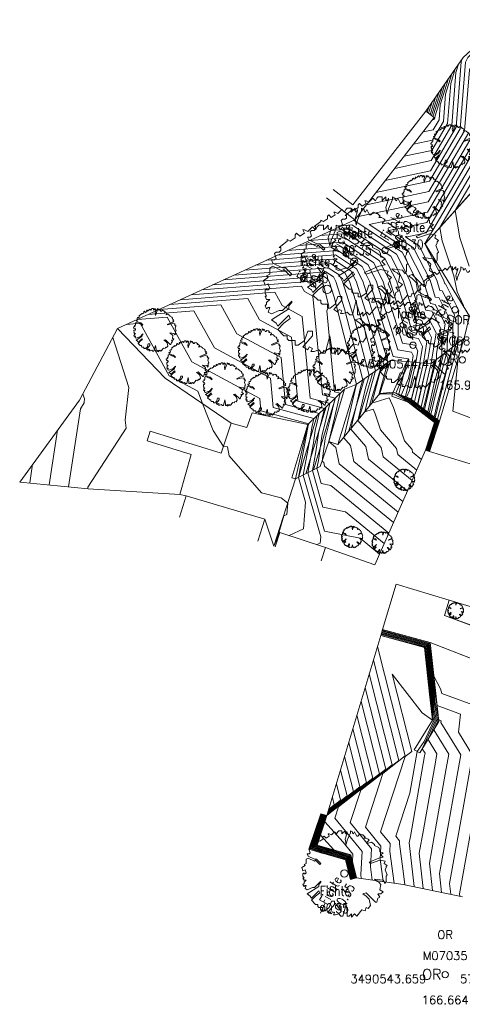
# Model space of a CAD drawing. Header units: metres. Extents: x 3490449 to 3490968, y 5754217 to 5754743.
# Tile 8 of 212: x 3490523 to 3490544, y 5754346 to 5754393. Entities that reach past the tile are written whole.
import ezdxf
from ezdxf.enums import TextEntityAlignment as Align

# ---------------------------------------------------------------- set-up
doc = ezdxf.new("R2010")
doc.units = ezdxf.units.M
doc.header["$LTSCALE"] = 0.25
doc.linetypes.add('Kartierung-07$0$AUSGEZOGEN', pattern=[0])
for name, color, linetype, lineweight, true_color in [('Kartierung-07$0$$BRUCH', 7, 'Continuous', 18, 0x82563a), ('Kartierung-07$0$$HOEHEN_Haupt', 7, 'Continuous', 18, 0x82563a), ('Kartierung-07$0$$HOEHEN_Mittel', 7, 'Continuous', 18, 0x82563a), ('Kartierung-07$0$$P_INF_FL', 7, 'Kartierung-07$0$AUSGEZOGEN', 18, 0x82563a), ('Kartierung-07$0$$P_INF_H', 7, 'Kartierung-07$0$AUSGEZOGEN', 18, 0x82563a), ('Kartierung-07$0$$P_INF_NR', 7, 'Kartierung-07$0$AUSGEZOGEN', 18, 0x82563a), ('Kartierung-07$0$$P_INF_X', 7, 'Kartierung-07$0$AUSGEZOGEN', 18, 0x82563a), ('Kartierung-07$0$$PKT_OR', 7, 'Continuous', 18, 0x82563a), ('Kartierung-07$0$B_Bau', 7, 'Continuous', 18, 0x82563a), ('Kartierung-07$0$B_Baum', 7, 'Continuous', 18, 0x82563a), ('Kartierung-07$0$B_Befestigt', 7, 'Continuous', 18, 0x82563a), ('Kartierung-07$0$B_Boeschung_OK', 7, 'Continuous', 18, 0x82563a), ('Kartierung-07$0$B_Gelaendeknick', 7, 'Continuous', 18, 0x82563a), ('Kartierung-07$0$B_Hecke', 7, 'Continuous', 18, 0x82563a), ('Kartierung-07$0$B_Mauer', 7, 'Kartierung-07$0$AUSGEZOGEN', 18, 0x82563a), ('Kartierung-07$0$B_Schrift_Baum', 7, 'Continuous', 18, 0x82563a), ('Kartierung-07$0$B_Schrift_Baum_60Grad', 7, 'Continuous', 18, 0x82563a), ('Kartierung-07$0$Hilfe_DGM', 7, 'Continuous', 18, 0x82563a), ('Kartierung-07$0$SYM_OR', 7, 'Kartierung-07$0$AUSGEZOGEN', 18, 0x82563a)]:
    doc.layers.add(name, color=color, linetype=linetype, lineweight=lineweight, true_color=true_color)
doc.styles.add('Kartierung-07$0$STANDARD', font='romans.shx', dxfattribs={"width": 0.8})

# ---------------------------------------------------------------- blocks, each defined once
blk = doc.blocks.new('Kartierung-07$0$PKT_OR')
at = {"layer": 'Kartierung-07$0$SYM_OR'}
blk.add_circle((0, 0), 0.15, dxfattribs=at)
at = {"layer": 'Kartierung-07$0$$P_INF_FL', "style": 'Kartierung-07$0$STANDARD'}
blk.add_attdef('CODE', text='', height=0.8, dxfattribs=at).set_placement((0, 1.7), align=Align.CENTER)
at = {"layer": 'Kartierung-07$0$$P_INF_H', "style": 'Kartierung-07$0$STANDARD'}
blk.add_attdef('H', text='', height=0.8, dxfattribs=at).set_placement((0, -1.4), align=Align.CENTER)
at = {"layer": 'Kartierung-07$0$$P_INF_NR', "style": 'Kartierung-07$0$STANDARD'}
blk.add_attdef('NR', text='', height=0.8, dxfattribs=at).set_placement((0, 0.7), align=Align.CENTER)
at = {"layer": 'Kartierung-07$0$$P_INF_X', "style": 'Kartierung-07$0$STANDARD'}
blk.add_attdef('X', text='', height=0.8, dxfattribs=at).set_placement((-0.9, -0.4), align=Align.RIGHT)
blk.add_attdef('Y', (0.7, -0.4), '', height=0.8, dxfattribs=at)
at = {"layer": 'Kartierung-07$0$SYM_OR', "style": 'Kartierung-07$0$STANDARD'}
blk.add_text('OR', height=0.5, dxfattribs=at).set_placement((-1.096, -0.233))
blk = doc.blocks.new('Kartierung-07$0$Hecke')
at = {"layer": 'Kartierung-07$0$B_Hecke'}
blk.add_lwpolyline([(-0.447, -0.197), (-0.472, -0.185), (-0.46, -0.147), (-0.472, -0.147), (-0.485, -0.16), (-0.497, -0.135), (-0.485, -0.122), (-0.485, -0.11), (-0.46, -0.085), (-0.485, -0.085), (-0.497, -0.06), (-0.485, -0.06), (-0.497, -0.035), (-0.497, -0.01), (-0.485, 0.003), (-0.485, -0.01), (-0.472, -0.01), (-0.46, 0.003), (-0.472, 0.04), (-0.497, 0.028), (-0.51, 0.065), (-0.472, 0.09), (-0.485, 0.103), (-0.46, 0.115), (-0.46, 0.14), (-0.46, 0.165), (-0.435, 0.178), (-0.36, 0.14), (-0.347, 0.153), (-0.297, 0.103), (-0.285, 0.115), (-0.335, 0.165), (-0.36, 0.165), (-0.435, 0.203), (-0.447, 0.228), (-0.422, 0.228), (-0.41, 0.24), (-0.422, 0.278), (-0.41, 0.29), (-0.385, 0.29), (-0.372, 0.303), (-0.372, 0.328), (-0.385, 0.328), (-0.322, 0.378), (-0.322, 0.39), (-0.297, 0.378), (-0.26, 0.403), (-0.26, 0.428), (-0.247, 0.44), (-0.222, 0.415), (-0.185, 0.44), (-0.197, 0.465), (-0.185, 0.465), (-0.16, 0.453), (-0.135, 0.478), (-0.122, 0.49), (-0.097, 0.465), (-0.085, 0.49), (-0.072, 0.503), (-0.035, 0.503), (-0.035, 0.465), (-0.022, 0.478), (0.003, 0.503), (0.003, 0.478), (0.015, 0.465), (0.028, 0.49), (0.028, 0.478), (0.003, 0.403), (0.015, 0.34), (0.028, 0.39), (0.065, 0.478), (0.065, 0.503), (0.09, 0.49), (0.09, 0.478), (0.103, 0.465), (0.115, 0.49), (0.128, 0.465), (0.14, 0.44), (0.153, 0.44), (0.178, 0.465), (0.203, 0.453), (0.215, 0.453), (0.24, 0.428), (0.228, 0.415), (0.253, 0.415), (0.278, 0.403), (0.29, 0.39), (0.265, 0.365), (0.265, 0.353), (0.315, 0.365), (0.353, 0.34), (0.353, 0.328), (0.403, 0.303), (0.415, 0.278), (0.415, 0.253), (0.453, 0.24), (0.428, 0.215), (0.453, 0.19), (0.403, 0.178), (0.29, 0.128), (0.303, 0.115), (0.415, 0.153), (0.478, 0.14), (0.465, 0.115), (0.503, 0.09), (0.49, 0.078), (0.49, 0.065), (0.478, 0.04), (0.503, -0.022), (0.49, -0.035), (0.49, -0.097), (0.478, -0.122), (0.453, -0.085), (0.353, -0.072), (0.378, -0.097), (0.403, -0.11), (0.428, -0.135), (0.415, -0.197), (0.453, -0.222), (0.428, -0.247), (0.39, -0.247), (0.415, -0.285), (0.39, -0.297), (0.378, -0.347), (0.365, -0.347), (0.253, -0.235), (0.215, -0.247), (0.253, -0.272), (0.29, -0.31), (0.303, -0.385), (0.278, -0.422), (0.253, -0.41), (0.24, -0.447), (0.203, -0.435), (0.14, -0.51), (0.115, -0.485), (0.078, -0.522), (0.078, -0.485), (0.053, -0.51), (0.028, -0.51), (0.028, -0.46), (0.015, -0.372), (-0.022, -0.51), (-0.047, -0.51), (-0.072, -0.485), (-0.11, -0.497), (-0.135, -0.497), (-0.122, -0.472), (-0.147, -0.46), (-0.16, -0.485), (-0.197, -0.46), (-0.122, -0.372), (-0.122, -0.335), (-0.16, -0.335), (-0.185, -0.41), (-0.235, -0.447), (-0.26, -0.447), (-0.26, -0.41), (-0.31, -0.41), (-0.322, -0.397), (-0.322, -0.372), (-0.347, -0.372), (-0.397, -0.322), (-0.347, -0.272), (-0.297, -0.235), (-0.31, -0.21), (-0.397, -0.297), (-0.41, -0.272), (-0.447, -0.247), (-0.31, -0.16), (-0.31, -0.135), (-0.285, -0.11), (-0.285, -0.097), (-0.36, -0.172), (-0.385, -0.172), (-0.447, -0.197)], dxfattribs=at)
blk = doc.blocks.new('Kartierung-07$0$B_Baum')
at = {"layer": 'Kartierung-07$0$B_Baum'}
blk.add_lwpolyline([(-0.4417, -0.1918), (-0.4667, -0.1793), (-0.4542, -0.1418), (-0.4667, -0.1418), (-0.4792, -0.1543), (-0.4917, -0.1293), (-0.4792, -0.1168), (-0.4792, -0.1043), (-0.4542, -0.0793), (-0.4792, -0.0793), (-0.4917, -0.0543), (-0.4792, -0.0543), (-0.4917, -0.0293), (-0.4917, -0.0043), (-0.4792, 0.0082), (-0.4792, -0.0043), (-0.4667, -0.0043), (-0.4542, 0.0082), (-0.4667, 0.0457), (-0.4917, 0.0332), (-0.5042, 0.0707), (-0.4667, 0.0957), (-0.4792, 0.1082), (-0.4542, 0.1207), (-0.4542, 0.1457), (-0.4542, 0.1707), (-0.4292, 0.1832), (-0.3542, 0.1457), (-0.3417, 0.1582), (-0.2917, 0.1082), (-0.2792, 0.1207), (-0.3292, 0.1707), (-0.3542, 0.1707), (-0.4292, 0.2082), (-0.4417, 0.2332), (-0.4167, 0.2332), (-0.4042, 0.2457), (-0.4167, 0.2832), (-0.4042, 0.2957), (-0.3792, 0.2957), (-0.3667, 0.3082), (-0.3667, 0.3332), (-0.3792, 0.3332), (-0.3167, 0.3832), (-0.3167, 0.3957), (-0.2917, 0.3832), (-0.2542, 0.4082), (-0.2542, 0.4332), (-0.2417, 0.4457), (-0.2167, 0.4207), (-0.1792, 0.4457), (-0.1917, 0.4707), (-0.1792, 0.4707), (-0.1542, 0.4582), (-0.1292, 0.4832), (-0.1167, 0.4957), (-0.0917, 0.4707), (-0.0792, 0.4957), (-0.0667, 0.5082), (-0.0292, 0.5082), (-0.0292, 0.4707), (-0.0167, 0.4832), (0.0083, 0.5082), (0.0083, 0.4832), (0.0208, 0.4707), (0.0333, 0.4957), (0.0333, 0.4832), (0.0083, 0.4082), (0.0208, 0.3457), (0.0333, 0.3957), (0.0708, 0.4832), (0.0708, 0.5082), (0.0958, 0.4957), (0.0958, 0.4832), (0.1083, 0.4707), (0.1208, 0.4957), (0.1333, 0.4707), (0.1458, 0.4457), (0.1583, 0.4457), (0.1833, 0.4707), (0.2083, 0.4582), (0.2208, 0.4582), (0.2458, 0.4332), (0.2333, 0.4207), (0.2583, 0.4207), (0.2833, 0.4082), (0.2958, 0.3957), (0.2708, 0.3707), (0.2708, 0.3582), (0.3208, 0.3707), (0.3583, 0.3457), (0.3583, 0.3332), (0.4083, 0.3082), (0.4208, 0.2832), (0.4208, 0.2582), (0.4583, 0.2457), (0.4333, 0.2207), (0.4583, 0.1957), (0.4083, 0.1832), (0.2958, 0.1332), (0.3083, 0.1207), (0.4208, 0.1582), (0.4833, 0.1457), (0.4708, 0.1207), (0.5083, 0.0957), (0.4958, 0.0832), (0.4958, 0.0707), (0.4833, 0.0457), (0.5083, -0.0168), (0.4958, -0.0293), (0.4958, -0.0918), (0.4833, -0.1168), (0.4583, -0.0793), (0.3583, -0.0668), (0.3833, -0.0918), (0.4083, -0.1043), (0.4333, -0.1293), (0.4208, -0.1918), (0.4583, -0.2168), (0.4333, -0.2418), (0.3958, -0.2418), (0.4208, -0.2793), (0.3958, -0.2918), (0.3833, -0.3418), (0.3708, -0.3418), (0.2583, -0.2293), (0.2208, -0.2418), (0.2583, -0.2668), (0.2958, -0.3043), (0.3083, -0.3793), (0.2833, -0.4168), (0.2583, -0.4043), (0.2458, -0.4418), (0.2083, -0.4293), (0.1458, -0.5043), (0.1208, -0.4793), (0.0833, -0.5168), (0.0833, -0.4793), (0.0583, -0.5043), (0.0333, -0.5043), (0.0333, -0.4543), (0.0208, -0.3668), (-0.0167, -0.5043), (-0.0417, -0.5043), (-0.0667, -0.4793), (-0.1042, -0.4918), (-0.1292, -0.4918), (-0.1167, -0.4668), (-0.1417, -0.4543), (-0.1542, -0.4793), (-0.1917, -0.4543), (-0.1167, -0.3668), (-0.1167, -0.3293), (-0.1542, -0.3293), (-0.1792, -0.4043), (-0.2292, -0.4418), (-0.2542, -0.4418), (-0.2542, -0.4043), (-0.3042, -0.4043), (-0.3167, -0.3918), (-0.3167, -0.3668), (-0.3417, -0.3668), (-0.3917, -0.3168), (-0.3417, -0.2668), (-0.2917, -0.2293), (-0.3042, -0.2043), (-0.3917, -0.2918), (-0.4042, -0.2668), (-0.4417, -0.2418), (-0.3042, -0.1543), (-0.3042, -0.1293), (-0.2792, -0.1043), (-0.2792, -0.0918), (-0.3542, -0.1668), (-0.3792, -0.1668), (-0.4417, -0.1918)], dxfattribs=at)

msp = doc.modelspace()

# ---------------------------------------------------------------- linework, layer by layer
at = {"layer": 'Kartierung-07$0$$BRUCH', "ltscale": 0.02}
for p, q in [((3490550.691, 5754391.398), (3490542.713, 5754382.517)), ((3490544.515, 5754391.357), (3490542.74, 5754388.813)), ((3490543.135, 5754388.506), (3490542.74, 5754388.813)), ((3490539.369, 5754383.659), (3490543.135, 5754388.506)), ((3490542.713, 5754382.517), (3490544.818, 5754379.076)), ((3490528.106, 5754378.489), (3490530.367, 5754376.123)), ((3490542.974, 5754376.811), (3490544.556, 5754378.036)), ((3490544.556, 5754378.036), (3490543.385, 5754374.093)), ((3490539.436, 5754375.836), (3490541.061, 5754376.974)), ((3490540.553, 5754375.395), (3490541.061, 5754376.974)), ((3490541.061, 5754376.974), (3490541.841, 5754376.917)), ((3490541.841, 5754376.917), (3490541.197, 5754375.465)), ((3490541.841, 5754376.917), (3490542.974, 5754376.811)), ((3490530.367, 5754376.123), (3490533.505, 5754373.997)), ((3490538.569, 5754372.972), (3490539.436, 5754375.836)), ((3490538.883, 5754375.61), (3490539.436, 5754375.836)), ((3490537.146, 5754373.937), (3490538.883, 5754375.61)), ((3490538.128, 5754373.115), (3490538.883, 5754375.61)), ((3490540.553, 5754375.395), (3490538.569, 5754372.972)), ((3490541.197, 5754375.465), (3490540.553, 5754375.395)), ((3490541.127, 5754375.278), (3490541.901, 5754374.989)), ((3490541.197, 5754375.465), (3490541.999, 5754375.166)), ((3490541.901, 5754374.989), (3490543.152, 5754374.021)), ((3490541.999, 5754375.166), (3490543.385, 5754374.093)), ((3490534.246, 5754373.781), (3490534.5, 5754374.479)), ((3490534.5, 5754374.479), (3490537.146, 5754373.937)), ((3490533.023, 5754372.568), (3490533.505, 5754373.997)), ((3490533.505, 5754373.997), (3490534.246, 5754373.781)), ((3490537.146, 5754373.937), (3490536.556, 5754371.342)), ((3490543.152, 5754374.021), (3490542.728, 5754372.703)), ((3490543.385, 5754374.093), (3490542.918, 5754372.642)), ((3490529.513, 5754373.152), (3490529.66, 5754373.615)), ((3490529.66, 5754373.615), (3490533.023, 5754372.568)), ((3490531.596, 5754372.509), (3490529.513, 5754373.152)), ((3490538.128, 5754373.115), (3490537.728, 5754371.927)), ((3490538.569, 5754372.972), (3490538.128, 5754373.115)), ((3490531.058, 5754370.597), (3490531.596, 5754372.509)), ((3490537.728, 5754371.927), (3490536.556, 5754371.342)), ((3490536.556, 5754371.342), (3490535.524, 5754368.147)), ((3490531.364, 5754370.541), (3490531.058, 5754370.597)), ((3490535.091, 5754369.427), (3490531.364, 5754370.541)), ((3490535.802, 5754368.806), (3490537.973, 5754368.09)), ((3490543.632, 5754364.865), (3490543.85, 5754365.588)), ((3490547.004, 5754363.609), (3490543.632, 5754364.865)), ((3490540.688, 5754364.189), (3490542.951, 5754363.579)), ((3490542.675, 5754363.343), (3490540.602, 5754363.902)), ((3490542.951, 5754363.579), (3490543.213, 5754361.15)), ((3490542.951, 5754363.579), (3490546.958, 5754362.013)), ((3490543.053, 5754359.888), (3490542.675, 5754363.343)), ((3490543.213, 5754361.15), (3490543.363, 5754359.819)), ((3490542.194, 5754358.483), (3490543.053, 5754359.888)), ((3490543.363, 5754359.819), (3490542.45, 5754358.326)), ((3490542.45, 5754358.326), (3490542.194, 5754358.483)), ((3490537.189, 5754353.752), (3490537.758, 5754355.437)), ((3490538.046, 5754355.351), (3490537.574, 5754353.953)), ((3490538.931, 5754353.249), (3490537.189, 5754353.752)), ((3490537.574, 5754353.953), (3490539.179, 5754353.49)), ((3490539.179, 5754353.49), (3490539.456, 5754352.398)), ((3490539.165, 5754352.324), (3490538.931, 5754353.249))]:
    msp.add_line(p, q, dxfattribs=at)
at = {"layer": 'Kartierung-07$0$$HOEHEN_Haupt', "ltscale": 0.02}
for points in [[(3490541.712, 5754386.675), (3490543.026, 5754386.952), (3490543.773, 5754388.229), (3490543.923, 5754390.134), (3490544.139, 5754390.819)], [(3490543.008, 5754388.605), (3490543.35, 5754389.688)], [(3490539.468, 5754383.786), (3490542.853, 5754384.502), (3490544.78, 5754387.792)], [(3490545.787, 5754387.355), (3490543.403, 5754383.285), (3490543.511, 5754382.657), (3490544.067, 5754380.987), (3490544.234, 5754380.238), (3490544.525, 5754379.579)], [(3490542.854, 5754372.663), (3490542.997, 5754373.109), (3490543.3, 5754374.067), (3490542.673, 5754374.645), (3490543.052, 5754376.293), (3490543.249, 5754377.024), (3490543.251, 5754377.3), (3490543.446, 5754378.493), (3490543.029, 5754379.311), (3490542.747, 5754379.357), (3490542.3, 5754380.775), (3490541.615, 5754382.118), (3490539.344, 5754383.614), (3490539.257, 5754383.607)], [(3490542.776, 5754372.688), (3490543.093, 5754373.675), (3490543.208, 5754374.038), (3490542.204, 5754374.962), (3490541.982, 5754375.136), (3490541.83, 5754375.229), (3490541.965, 5754375.544), (3490542.271, 5754376.877), (3490542.361, 5754377.428), (3490542.226, 5754377.694), (3490541.638, 5754377.789), (3490540.704, 5754380.752), (3490540.258, 5754381.625), (3490538.782, 5754382.598), (3490536.704, 5754382.436)], [(3490542.31, 5754371.765), (3490541.417, 5754372.5), (3490541.354, 5754372.792), (3490541.354, 5754372.792), (3490540.585, 5754373.682), (3490540.337, 5754374.439), (3490540.241, 5754374.652), (3490539.848, 5754374.534), (3490540.097, 5754375.575), (3490540.344, 5754376.472), (3490539.87, 5754378.312), (3490539.109, 5754380.729), (3490538.902, 5754381.133), (3490538.22, 5754381.583), (3490534.151, 5754381.264)], [(3490541.2, 5754369.268), (3490537.93, 5754371.958), (3490537.893, 5754372.132), (3490537.818, 5754372.194), (3490537.968, 5754373.249), (3490538.196, 5754374.201), (3490538.43, 5754375.174), (3490537.827, 5754375.337), (3490537.382, 5754380.028), (3490536.986, 5754380.242), (3490536.842, 5754380.503), (3490531.598, 5754380.092)], [(3490536.26, 5754368.655), (3490536.935, 5754368.978), (3490537.035, 5754370.242), (3490536.702, 5754371.415), (3490537.162, 5754373.883), (3490537.167, 5754373.92), (3490537.173, 5754373.944), (3490537.179, 5754373.968), (3490534.909, 5754374.584), (3490534.854, 5754375.16), (3490531.631, 5754376.91), (3490530.456, 5754379.031), (3490529.045, 5754378.92)], [(3490544.523, 5754378.01), (3490544.274, 5754377.087), (3490544.02, 5754374.569), (3490546.473, 5754373.645)], [(3490541.354, 5754372.792), (3490541.354, 5754372.792)], [(3490523.937, 5754371.151), (3490524.073, 5754372.038)], [(3490542.614, 5754351.886), (3490542.43, 5754353.572), (3490542.629, 5754354.677), (3490543.195, 5754357.886), (3490543.268, 5754358.292), (3490542.846, 5754358.974), (3490543.243, 5754359.846), (3490543.123, 5754360.442), (3490543.026, 5754361.399), (3490542.962, 5754361.952), (3490542.867, 5754362.881), (3490542.802, 5754363.451), (3490541.742, 5754363.74), (3490540.64, 5754364.028), (3490540.64, 5754364.028), (3490540.639, 5754364.028)], [(3490540.196, 5754352.293), (3490540.108, 5754352.916), (3490540.166, 5754353.775), (3490539.147, 5754355.022), (3490539.65, 5754356.562), (3490541.455, 5754357.975), (3490540.253, 5754362.734), (3490540.253, 5754362.734)], [(3490538.086, 5754355.485), (3490539.921, 5754356.922), (3490539.277, 5754359.47), (3490539.277, 5754359.47)], [(3490538.144, 5754355.679), (3490538.387, 5754355.869), (3490538.302, 5754356.206), (3490538.302, 5754356.206)], [(3490537.814, 5754355.42), (3490537.713, 5754355.071), (3490537.712, 5754355.07), (3490537.296, 5754353.808), (3490537.297, 5754353.808), (3490537.752, 5754353.666), (3490538.69, 5754353.374), (3490538.69, 5754353.374), (3490538.967, 5754353.285), (3490538.968, 5754353.285), (3490539.002, 5754353.133), (3490539.206, 5754352.335)], [(3490537.951, 5754355.379), (3490537.602, 5754354.175), (3490537.602, 5754354.175), (3490537.519, 5754353.924), (3490537.519, 5754353.924), (3490537.609, 5754353.896), (3490537.796, 5754353.838), (3490537.796, 5754353.838), (3490539.103, 5754353.417), (3490539.104, 5754353.417), (3490539.267, 5754352.705), (3490539.352, 5754352.372)]]:
    msp.add_lwpolyline(points, dxfattribs=at)
at = {"layer": 'Kartierung-07$0$$HOEHEN_Mittel', "ltscale": 0.02}
for points in [[(3490539.917, 5754384.364), (3490542.887, 5754384.992), (3490544.579, 5754387.879), (3490544.806, 5754390.771), (3490545.082, 5754391.361), (3490548.391, 5754394.847), (3490548.673, 5754395.24), (3490548.338, 5754395.524)], [(3490540.365, 5754384.942), (3490542.922, 5754385.482), (3490544.377, 5754387.967), (3490544.626, 5754391.133), (3490544.732, 5754391.358), (3490546.253, 5754392.961)], [(3490540.814, 5754385.519), (3490542.956, 5754385.972), (3490544.176, 5754388.054), (3490544.421, 5754391.162), (3490544.455, 5754391.271)], [(3490541.263, 5754386.097), (3490542.991, 5754386.462), (3490543.975, 5754388.141), (3490544.172, 5754390.648), (3490544.297, 5754391.045)], [(3490542.161, 5754387.252), (3490543.06, 5754387.442), (3490543.572, 5754388.316), (3490543.675, 5754389.621), (3490543.982, 5754390.592)], [(3490542.61, 5754387.83), (3490543.095, 5754387.933), (3490543.371, 5754388.404), (3490543.426, 5754389.107), (3490543.824, 5754390.366)], [(3490543.059, 5754388.408), (3490543.129, 5754388.423), (3490543.169, 5754388.491), (3490543.177, 5754388.593), (3490543.666, 5754390.14)], [(3490543.077, 5754388.551), (3490543.508, 5754389.914)], [(3490542.939, 5754388.658), (3490543.193, 5754389.461)], [(3490542.8, 5754388.766), (3490542.877, 5754389.009)], [(3490542.87, 5754388.712), (3490543.035, 5754389.235)], [(3490542.87, 5754372.658), (3490542.978, 5754372.996), (3490543.319, 5754374.073), (3490542.828, 5754374.524), (3490543.125, 5754375.814), (3490543.504, 5754377.221), (3490543.507, 5754377.752), (3490543.663, 5754378.706), (3490543.189, 5754379.635), (3490542.969, 5754379.671), (3490542.62, 5754380.78), (3490541.886, 5754382.216), (3490540.05, 5754383.426), (3490542.818, 5754384.012), (3490544.981, 5754387.704)], [(3490542.885, 5754372.653), (3490542.959, 5754372.882), (3490543.337, 5754374.078), (3490542.983, 5754374.404), (3490543.197, 5754375.335), (3490543.759, 5754377.419), (3490543.763, 5754378.205), (3490543.88, 5754378.919), (3490543.35, 5754379.958), (3490543.191, 5754379.984), (3490542.939, 5754380.785), (3490542.157, 5754382.315), (3490540.923, 5754383.128), (3490542.784, 5754383.522), (3490545.183, 5754387.617)], [(3490542.901, 5754372.648), (3490542.94, 5754372.769), (3490543.356, 5754374.084), (3490543.138, 5754374.284), (3490543.27, 5754374.855), (3490544.013, 5754377.616), (3490544.019, 5754378.657), (3490544.096, 5754379.132), (3490543.51, 5754380.282), (3490543.413, 5754380.298), (3490543.258, 5754380.789), (3490542.428, 5754382.414), (3490541.796, 5754382.83), (3490542.749, 5754383.032), (3490545.384, 5754387.53)], [(3490542.916, 5754372.643), (3490542.92, 5754372.656), (3490543.374, 5754374.09), (3490543.293, 5754374.164), (3490543.342, 5754374.376), (3490544.268, 5754377.813), (3490544.275, 5754379.11), (3490544.313, 5754379.345), (3490543.671, 5754380.606), (3490543.635, 5754380.611), (3490543.577, 5754380.794), (3490542.699, 5754382.512), (3490542.669, 5754382.532), (3490542.715, 5754382.542), (3490545.585, 5754387.442)], [(3490544.802, 5754381.451), (3490544.352, 5754382.804), (3490544.129, 5754384.093), (3490545.988, 5754387.267)], [(3490542.823, 5754372.673), (3490543.036, 5754373.335), (3490543.264, 5754374.055), (3490542.362, 5754374.885), (3490542.699, 5754376.347), (3490542.809, 5754376.826), (3490543.012, 5754378.067), (3490542.708, 5754378.664), (3490542.303, 5754378.73), (3490541.662, 5754380.766), (3490541.072, 5754381.921), (3490539.119, 5754383.208), (3490538.236, 5754383.139)], [(3490542.839, 5754372.668), (3490543.016, 5754373.222), (3490543.282, 5754374.061), (3490542.517, 5754374.765), (3490542.98, 5754376.773), (3490542.994, 5754376.827), (3490542.994, 5754376.847), (3490543.229, 5754378.28), (3490542.868, 5754378.988), (3490542.525, 5754379.044), (3490541.981, 5754380.771), (3490541.343, 5754382.019), (3490539.232, 5754383.411), (3490538.746, 5754383.373)], [(3490542.792, 5754372.683), (3490543.074, 5754373.562), (3490543.227, 5754374.044), (3490542.052, 5754375.125), (3490542.101, 5754375.338), (3490542.451, 5754376.86), (3490542.578, 5754377.641), (3490542.387, 5754378.017), (3490541.86, 5754378.103), (3490541.024, 5754380.757), (3490540.53, 5754381.724), (3490538.894, 5754382.802), (3490537.214, 5754382.67)], [(3490542.808, 5754372.678), (3490543.055, 5754373.449), (3490543.245, 5754374.05), (3490542.207, 5754375.005), (3490542.4, 5754375.842), (3490542.63, 5754376.843), (3490542.795, 5754377.854), (3490542.547, 5754378.341), (3490542.082, 5754378.416), (3490541.343, 5754380.761), (3490540.801, 5754381.822), (3490539.007, 5754383.005), (3490537.725, 5754382.904)], [(3490542.761, 5754372.693), (3490543.113, 5754373.789), (3490543.19, 5754374.033), (3490542.515, 5754374.654), (3490541.957, 5754375.09), (3490541.575, 5754375.324), (3490541.913, 5754376.116), (3490542.092, 5754376.894), (3490542.145, 5754377.215), (3490542.066, 5754377.37), (3490541.416, 5754377.476), (3490540.385, 5754380.747), (3490539.987, 5754381.527), (3490538.669, 5754382.395), (3490536.193, 5754382.201)], [(3490542.73, 5754372.703), (3490543.151, 5754374.015), (3490543.153, 5754374.021), (3490543.136, 5754374.036), (3490541.906, 5754374.998), (3490541.705, 5754375.121), (3490541.17, 5754375.394), (3490540.614, 5754375.383), (3490540.519, 5754375.354), (3490540.531, 5754375.404), (3490540.942, 5754376.89), (3490540.862, 5754377.197), (3490539.747, 5754380.738), (3490539.445, 5754381.33), (3490538.445, 5754381.989), (3490535.172, 5754381.733)], [(3490542.745, 5754372.698), (3490543.132, 5754373.902), (3490543.171, 5754374.027), (3490542.826, 5754374.345), (3490541.931, 5754375.044), (3490541.32, 5754375.419), (3490541.862, 5754376.688), (3490541.913, 5754376.91), (3490541.928, 5754377.002), (3490541.905, 5754377.046), (3490541.194, 5754377.162), (3490540.066, 5754380.743), (3490539.716, 5754381.428), (3490538.557, 5754382.192), (3490535.683, 5754381.967)], [(3490542.088, 5754371.265), (3490540.72, 5754372.391), (3490540.623, 5754372.839), (3490540.623, 5754372.839), (3490539.512, 5754374.124), (3490539.522, 5754374.167), (3490539.536, 5754374.225), (3490539.879, 5754375.661), (3490540.045, 5754376.263), (3490539.374, 5754378.869), (3490538.789, 5754380.724), (3490538.631, 5754381.034), (3490538.107, 5754381.379), (3490533.64, 5754381.029)], [(3490542.532, 5754372.264), (3490542.114, 5754372.608), (3490542.085, 5754372.745), (3490542.085, 5754372.745), (3490542.085, 5754372.745), (3490541.725, 5754373.161), (3490541.206, 5754374.744), (3490541.005, 5754375.192), (3490540.184, 5754374.944), (3490540.314, 5754375.489), (3490540.643, 5754376.681), (3490540.366, 5754377.754), (3490539.428, 5754380.734), (3490539.173, 5754381.231), (3490538.332, 5754381.786), (3490534.662, 5754381.498)], [(3490541.644, 5754370.267), (3490539.325, 5754372.175), (3490539.161, 5754372.934), (3490539.161, 5754372.934), (3490538.841, 5754373.304), (3490539.094, 5754374.362), (3490539.438, 5754375.804), (3490539.445, 5754375.833), (3490539.448, 5754375.844), (3490538.381, 5754379.984), (3490538.151, 5754380.715), (3490538.089, 5754380.837), (3490537.882, 5754380.973), (3490532.619, 5754380.561)], [(3490541.866, 5754370.766), (3490540.022, 5754372.283), (3490539.892, 5754372.886), (3490539.892, 5754372.886), (3490539.177, 5754373.714), (3490539.308, 5754374.264), (3490539.487, 5754375.014), (3490539.662, 5754375.747), (3490539.747, 5754376.054), (3490538.877, 5754379.427), (3490538.47, 5754380.72), (3490538.36, 5754380.936), (3490537.995, 5754381.176), (3490533.13, 5754380.795)], [(3490541.422, 5754369.767), (3490538.628, 5754372.067), (3490538.461, 5754372.838), (3490538.128, 5754373.115), (3490538.401, 5754374.253), (3490538.68, 5754375.415), (3490538.41, 5754375.488), (3490538.046, 5754379.331), (3490538.141, 5754379.549), (3490537.885, 5754380.542), (3490537.832, 5754380.71), (3490537.817, 5754380.739), (3490537.77, 5754380.77), (3490532.109, 5754380.326)], [(3490540.978, 5754368.769), (3490538.223, 5754371.036), (3490537.779, 5754371.126), (3490537.573, 5754371.85), (3490537.643, 5754372.222), (3490537.808, 5754373.383), (3490537.992, 5754374.15), (3490538.18, 5754374.933), (3490537.243, 5754375.187), (3490536.876, 5754379.054), (3490535.915, 5754379.576), (3490535.565, 5754380.208), (3490531.088, 5754379.858)], [(3490540.534, 5754367.77), (3490539.616, 5754368.526), (3490537.923, 5754368.869), (3490537.138, 5754371.632), (3490537.402, 5754373.052), (3490537.487, 5754373.651), (3490537.582, 5754374.047), (3490537.679, 5754374.45), (3490536.076, 5754374.886), (3490535.865, 5754377.107), (3490533.773, 5754378.243), (3490533.01, 5754379.62), (3490530.067, 5754379.389)], [(3490540.756, 5754368.27), (3490538.919, 5754369.781), (3490537.851, 5754369.997), (3490537.355, 5754371.741), (3490537.522, 5754372.637), (3490537.647, 5754373.517), (3490537.787, 5754374.098), (3490537.929, 5754374.692), (3490536.659, 5754375.036), (3490536.371, 5754378.081), (3490534.844, 5754378.909), (3490534.288, 5754379.914), (3490530.577, 5754379.623)], [(3490537.568, 5754368.224), (3490537.727, 5754368.3), (3490537.751, 5754368.599), (3490536.92, 5754371.524), (3490537.282, 5754373.468), (3490537.327, 5754373.785), (3490537.377, 5754373.995), (3490537.429, 5754374.209), (3490535.492, 5754374.735), (3490535.36, 5754376.134), (3490532.702, 5754377.576), (3490531.733, 5754379.325), (3490529.556, 5754379.155)], [(3490528.535, 5754378.686), (3490529.179, 5754378.736), (3490530.56, 5754376.243), (3490531.917, 5754375.506), (3490532.132, 5754374.927), (3490532.652, 5754373.64), (3490533.13, 5754372.886), (3490533.329, 5754372.871), (3490533.405, 5754372.435), (3490534.941, 5754370.683), (3490535.875, 5754370.452), (3490536.186, 5754370.196), (3490536.143, 5754369.656), (3490536, 5754369.588), (3490535.77, 5754368.834), (3490535.656, 5754368.461)], [(3490526.691, 5754370.883), (3490526.702, 5754370.956), (3490528.515, 5754373.754), (3490528.469, 5754374.138), (3490528.639, 5754375.685), (3490527.879, 5754378.061)], [(3490525.773, 5754370.972), (3490526.341, 5754374.681), (3490526.52, 5754374.959), (3490526.516, 5754374.997), (3490526.533, 5754375.15), (3490526.457, 5754375.385)], [(3490524.855, 5754371.062), (3490525.252, 5754373.653)], [(3490540.623, 5754372.839), (3490540.623, 5754372.839)], [(3490543.05, 5754351.795), (3490542.908, 5754353.089), (3490543.252, 5754354.995), (3490543.708, 5754357.583), (3490543.832, 5754358.268), (3490543.12, 5754359.421), (3490543.307, 5754359.832), (3490543.147, 5754360.626), (3490543.075, 5754361.335), (3490542.991, 5754362.053), (3490542.92, 5754362.754), (3490542.836, 5754363.481), (3490541.486, 5754363.849), (3490540.651, 5754364.067), (3490540.651, 5754364.067), (3490540.651, 5754364.067)], [(3490543.486, 5754351.704), (3490543.387, 5754352.606), (3490543.875, 5754355.313), (3490544.222, 5754357.279), (3490544.396, 5754358.245), (3490543.455, 5754359.768), (3490543.465, 5754359.854), (3490543.355, 5754359.894), (3490543.17, 5754360.811), (3490543.123, 5754361.27), (3490543.021, 5754362.154), (3490542.973, 5754362.627), (3490542.871, 5754363.511), (3490541.23, 5754363.958), (3490540.663, 5754364.106), (3490540.663, 5754364.106), (3490540.663, 5754364.107)], [(3490543.922, 5754351.613), (3490543.866, 5754352.123), (3490544.498, 5754355.631), (3490544.736, 5754356.976), (3490544.96, 5754358.221), (3490544.288, 5754359.309), (3490544.394, 5754360.174), (3490543.278, 5754360.577), (3490543.193, 5754360.995), (3490543.172, 5754361.205), (3490543.05, 5754362.256), (3490543.025, 5754362.501), (3490542.906, 5754363.54), (3490540.974, 5754364.067), (3490540.675, 5754364.145), (3490540.675, 5754364.146), (3490540.675, 5754364.146)], [(3490544.357, 5754351.522), (3490544.344, 5754351.64), (3490545.122, 5754355.949), (3490545.249, 5754356.672), (3490545.524, 5754358.197), (3490545.121, 5754358.849), (3490545.322, 5754360.494), (3490543.505, 5754361.149), (3490543.442, 5754361.367), (3490543.124, 5754361.977), (3490543.08, 5754362.357), (3490543.078, 5754362.374), (3490542.94, 5754363.57), (3490540.719, 5754364.176), (3490540.687, 5754364.184), (3490540.686, 5754364.185), (3490540.686, 5754364.185)], [(3490541.238, 5754352.145), (3490541.026, 5754353.647), (3490541.052, 5754354.031), (3490540.596, 5754354.589), (3490541.761, 5754358.156), (3490542.068, 5754358.397), (3490541.141, 5754362.067), (3490542.568, 5754360.23), (3490543.053, 5754359.888), (3490543.053, 5754359.888), (3490542.88, 5754361.594), (3490542.874, 5754361.648), (3490542.709, 5754363.261), (3490542.698, 5754363.362), (3490542.509, 5754363.414), (3490540.604, 5754363.91), (3490540.604, 5754363.91), (3490540.604, 5754363.911)], [(3490541.743, 5754352.068), (3490541.686, 5754352.59), (3490541.484, 5754354.012), (3490541.495, 5754354.159), (3490541.32, 5754354.372), (3490541.987, 5754356.413), (3490542.326, 5754358.402), (3490542.664, 5754358.88), (3490543.116, 5754359.874), (3490543.076, 5754360.073), (3490542.929, 5754361.529), (3490542.903, 5754361.75), (3490542.762, 5754363.134), (3490542.732, 5754363.392), (3490542.253, 5754363.523), (3490540.616, 5754363.949), (3490540.616, 5754363.949), (3490540.616, 5754363.95)], [(3490542.179, 5754351.977), (3490541.951, 5754354.054), (3490542.006, 5754354.359), (3490542.681, 5754358.189), (3490542.704, 5754358.315), (3490542.573, 5754358.527), (3490543.18, 5754359.86), (3490543.1, 5754360.257), (3490542.977, 5754361.464), (3490542.932, 5754361.851), (3490542.815, 5754363.007), (3490542.767, 5754363.422), (3490541.997, 5754363.632), (3490540.628, 5754363.989), (3490540.628, 5754363.989), (3490540.628, 5754363.989)], [(3490540.717, 5754352.219), (3490540.567, 5754353.281), (3490540.609, 5754353.903), (3490539.871, 5754354.805), (3490540.706, 5754357.359), (3490541.761, 5754358.186), (3490540.448, 5754363.386), (3490540.448, 5754363.387)], [(3490539.675, 5754352.367), (3490539.649, 5754352.551), (3490539.724, 5754353.647), (3490538.423, 5754355.238), (3490538.595, 5754355.765), (3490541.148, 5754357.765), (3490540.058, 5754362.081), (3490540.058, 5754362.081)], [(3490538.052, 5754355.37), (3490540.841, 5754357.554), (3490539.863, 5754361.428), (3490539.862, 5754361.428)], [(3490538.063, 5754355.408), (3490540.534, 5754357.343), (3490539.667, 5754360.775), (3490539.667, 5754360.776)], [(3490538.075, 5754355.447), (3490540.228, 5754357.133), (3490539.472, 5754360.123), (3490539.472, 5754360.123)], [(3490538.098, 5754355.524), (3490539.614, 5754356.711), (3490539.082, 5754358.817), (3490539.082, 5754358.817)], [(3490538.109, 5754355.563), (3490539.307, 5754356.501), (3490538.887, 5754358.164), (3490538.887, 5754358.165)], [(3490538.121, 5754355.601), (3490539, 5754356.29), (3490538.692, 5754357.512), (3490538.692, 5754357.512)], [(3490538.132, 5754355.64), (3490538.694, 5754356.079), (3490538.497, 5754356.859), (3490538.497, 5754356.859)], [(3490537.862, 5754353.558), (3490537.809, 5754353.574), (3490537.208, 5754353.761), (3490537.207, 5754353.762), (3490537.757, 5754355.428), (3490537.757, 5754355.43), (3490537.759, 5754355.436)], [(3490537.787, 5754355.428), (3490537.735, 5754355.251), (3490537.735, 5754355.249), (3490537.252, 5754353.785), (3490537.252, 5754353.785), (3490537.781, 5754353.62), (3490538.868, 5754353.281), (3490538.869, 5754353.281), (3490538.94, 5754353.258), (3490538.941, 5754353.258), (3490538.95, 5754353.219), (3490539.177, 5754352.327)], [(3490537.841, 5754355.412), (3490537.691, 5754354.892), (3490537.69, 5754354.891), (3490537.341, 5754353.831), (3490537.341, 5754353.831), (3490537.724, 5754353.712), (3490538.511, 5754353.467), (3490538.512, 5754353.467), (3490538.994, 5754353.311), (3490538.995, 5754353.311), (3490539.055, 5754353.048), (3490539.235, 5754352.342)], [(3490537.869, 5754355.404), (3490537.668, 5754354.713), (3490537.668, 5754354.712), (3490537.385, 5754353.854), (3490537.386, 5754353.854), (3490537.695, 5754353.758), (3490538.332, 5754353.56), (3490538.333, 5754353.56), (3490539.022, 5754353.338), (3490539.022, 5754353.338), (3490539.108, 5754352.962), (3490539.264, 5754352.349)], [(3490537.896, 5754355.396), (3490537.646, 5754354.534), (3490537.646, 5754354.533), (3490537.43, 5754353.878), (3490537.43, 5754353.878), (3490537.666, 5754353.804), (3490538.153, 5754353.652), (3490538.154, 5754353.652), (3490539.049, 5754353.364), (3490539.049, 5754353.364), (3490539.161, 5754352.876), (3490539.294, 5754352.357)], [(3490537.923, 5754355.387), (3490537.624, 5754354.354), (3490537.624, 5754354.354), (3490537.474, 5754353.901), (3490537.474, 5754353.901), (3490537.638, 5754353.85), (3490537.974, 5754353.745), (3490537.975, 5754353.745), (3490539.076, 5754353.39), (3490539.076, 5754353.39), (3490539.214, 5754352.791), (3490539.323, 5754352.364)], [(3490537.978, 5754355.371), (3490537.579, 5754353.996), (3490537.563, 5754353.947), (3490537.563, 5754353.947), (3490537.581, 5754353.942), (3490537.617, 5754353.931), (3490537.617, 5754353.931), (3490539.131, 5754353.443), (3490539.131, 5754353.443), (3490539.32, 5754352.619), (3490539.381, 5754352.379)], [(3490538.006, 5754355.363), (3490537.734, 5754354.427), (3490538.371, 5754353.723), (3490539.158, 5754353.47), (3490539.372, 5754352.533), (3490539.41, 5754352.386)], [(3490538.033, 5754355.355), (3490537.945, 5754355.051), (3490538.812, 5754354.093), (3490539.281, 5754353.519), (3490539.258, 5754353.18), (3490539.425, 5754352.448), (3490539.439, 5754352.394)], [(3490537.579, 5754353.996), (3490537.579, 5754353.996)], [(3490539.158, 5754353.47), (3490539.158, 5754353.47)]]:
    msp.add_lwpolyline(points, dxfattribs=at)
at = {"layer": 'Kartierung-07$0$B_Bau', "ltscale": 0.02}
for points in [[(3490542.974, 5754376.811), (3490544.556, 5754378.036)], [(3490543.989, 5754377.597), (3490543.181, 5754374.251)], [(3490543.582, 5754377.282), (3490542.902, 5754374.467)], [(3490540.058, 5754374.791), (3490540.627, 5754376.67)], [(3490540.553, 5754375.395), (3490541.061, 5754376.974)], [(3490541.841, 5754376.917), (3490541.466, 5754375.365)], [(3490542.164, 5754376.887), (3490541.769, 5754375.252)], [(3490542.488, 5754376.856), (3490542.067, 5754375.114)], [(3490542.811, 5754376.826), (3490542.345, 5754374.898)], [(3490543.176, 5754376.967), (3490542.624, 5754374.682)], [(3490539.562, 5754374.185), (3490540.23, 5754376.392)], [(3490538.569, 5754372.972), (3490539.436, 5754375.836)], [(3490539.065, 5754373.578), (3490539.833, 5754376.114)], [(3490538.128, 5754373.115), (3490538.883, 5754375.61)], [(3490537.413, 5754371.77), (3490538.449, 5754375.192)], [(3490536.688, 5754371.408), (3490537.58, 5754374.355)], [(3490537.051, 5754371.589), (3490538.014, 5754374.773)], [(3490536.377, 5754371.396), (3490537.146, 5754373.937)], [(3490536.377, 5754371.396), (3490536.556, 5754371.342)], [(3490531.364, 5754370.541), (3490531.052, 5754369.534)], [(3490535.091, 5754369.427), (3490534.767, 5754368.382)], [(3490535.802, 5754368.806), (3490535.591, 5754368.126)], [(3490537.973, 5754368.09), (3490537.774, 5754367.449)]]:
    msp.add_lwpolyline(points, dxfattribs=at)
for points, elevation in [([(3490537.146, 5754373.937), (3490538.883, 5754375.61), (3490539.436, 5754375.836), (3490541.061, 5754376.974), (3490541.841, 5754376.917), (3490542.974, 5754376.811)], 168.638), ([(3490541.197, 5754375.465), (3490540.553, 5754375.395), (3490538.569, 5754372.972), (3490538.128, 5754373.115), (3490537.728, 5754371.927), (3490536.556, 5754371.342)], 166.934), ([(3490535.091, 5754369.427), (3490531.364, 5754370.541)], 168.638), ([(3490535.802, 5754368.806), (3490537.973, 5754368.09)], 168.535)]:
    msp.add_lwpolyline(points, dxfattribs=dict(at, elevation=elevation))
at = {"layer": 'Kartierung-07$0$B_Baum'}
for centre, radius in [((3490540.806, 5754382.197, 165.999), 0.15), ((3490539.337, 5754381.663, 167.513), 0.175), ((3490538.057, 5754380.345, 167.814), 0.2), ((3490544.126, 5754379.379, 166.14), 0.15), ((3490542.134, 5754377.697, 166.547), 0.15), ((3490538.874, 5754352.6, 168.642), 0.175)]:
    msp.add_circle(centre, radius, dxfattribs=at)
at = {"layer": 'Kartierung-07$0$B_Befestigt', "ltscale": 0.02}
for points, elevation in [([(3490559.093, 5754390.965), (3490556.838, 5754390.43), (3490554.154, 5754390.359), (3490550.691, 5754391.398), (3490542.713, 5754382.517), (3490544.818, 5754379.076), (3490544.556, 5754378.036), (3490543.385, 5754374.093)], 163.852), ([(3490531.364, 5754370.541), (3490531.058, 5754370.597), (3490531.596, 5754372.509), (3490529.513, 5754373.152), (3490529.66, 5754373.615), (3490533.023, 5754372.568), (3490533.505, 5754373.997), (3490534.246, 5754373.781), (3490534.5, 5754374.479)], 168.638), ([(3490534.5, 5754374.479), (3490537.146, 5754373.937)], 168.638), ([(3490542.918, 5754372.642), (3490548.664, 5754370.91), (3490548.778, 5754370.876)], 163.852), ([(3490536.556, 5754371.342), (3490535.524, 5754368.147)], 166.934), ([(3490547.556, 5754363.955), (3490547.004, 5754363.609), (3490543.632, 5754364.865)], 166.37)]:
    msp.add_lwpolyline(points, dxfattribs=dict(at, elevation=elevation))
for points in [[(3490543.632, 5754364.865), (3490543.85, 5754365.588)], [(3490542.951, 5754363.579), (3490546.958, 5754362.013)]]:
    msp.add_lwpolyline(points, dxfattribs=at)
at = {"layer": 'Kartierung-07$0$B_Boeschung_OK', "ltscale": 0.02, "elevation": 165.42}
msp.add_lwpolyline([(3490559.086, 5754397.746), (3490556.327, 5754399.296), (3490555.367, 5754397.71), (3490553.091, 5754397.387), (3490552.989, 5754397.383), (3490550.94, 5754397.654), (3490548.355, 5754394.901), (3490544.515, 5754391.357), (3490542.74, 5754388.813)], dxfattribs=at)
at = {"layer": 'Kartierung-07$0$B_Gelaendeknick', "ltscale": 0.02, "elevation": 168.684}
msp.add_lwpolyline([(3490528.106, 5754378.489), (3490530.367, 5754376.123)], dxfattribs=at)
at = {"layer": 'Kartierung-07$0$B_Gelaendeknick', "ltscale": 0.02}
msp.add_lwpolyline([(3490530.367, 5754376.123), (3490533.505, 5754373.997)], dxfattribs=at)
at = {"layer": 'Kartierung-07$0$B_Mauer', "ltscale": 0.02}
msp.add_line((3490539.281, 5754384.361, 166.478), (3490538.334, 5754385.096, 166.478), dxfattribs=at)
for points, elevation in [([(3490539.281, 5754384.361), (3490542.74, 5754388.813)], 166.478), ([(3490542.194, 5754358.483), (3490543.053, 5754359.888), (3490542.915, 5754361.117), (3490542.675, 5754363.343), (3490540.602, 5754363.902)], 167.145), ([(3490539.165, 5754352.324), (3490538.931, 5754353.249), (3490537.189, 5754353.752), (3490537.758, 5754355.437)], 167.642)]:
    msp.add_lwpolyline(points, dxfattribs=dict(at, elevation=elevation))
for points in [[(3490543.135, 5754388.506), (3490542.74, 5754388.813)], [(3490543.135, 5754388.506), (3490539.369, 5754383.659), (3490538.027, 5754384.702)], [(3490541.127, 5754375.278), (3490541.197, 5754375.465)], [(3490541.127, 5754375.278), (3490541.901, 5754374.989), (3490543.152, 5754374.021), (3490542.728, 5754372.703)], [(3490541.197, 5754375.465), (3490541.999, 5754375.166), (3490543.385, 5754374.093), (3490542.918, 5754372.642)], [(3490542.728, 5754372.703), (3490542.918, 5754372.642)], [(3490540.688, 5754364.189), (3490542.951, 5754363.579), (3490543.213, 5754361.15), (3490543.363, 5754359.819), (3490542.45, 5754358.326)], [(3490542.45, 5754358.326), (3490542.194, 5754358.483)], [(3490538.046, 5754355.351), (3490537.574, 5754353.953), (3490539.179, 5754353.49), (3490539.456, 5754352.398)]]:
    msp.add_lwpolyline(points, dxfattribs=at)
at = {"layer": 'Kartierung-07$0$Hilfe_DGM', "ltscale": 0.02}
for points in [[(3490548.664, 5754370.91), (3490542.918, 5754372.642), (3490542.728, 5754372.703), (3490540.312, 5754367.271), (3490537.973, 5754368.09), (3490535.802, 5754368.806), (3490535.524, 5754368.147), (3490535.091, 5754369.427), (3490531.364, 5754370.541), (3490531.058, 5754370.597), (3490526.709, 5754370.881), (3490523.46, 5754371.198), (3490526.301, 5754375.091), (3490528.106, 5754378.489), (3490539.369, 5754383.659), (3490543.135, 5754388.506), (3490542.74, 5754388.813), (3490544.515, 5754391.357)], [(3490544.488, 5754351.495), (3490541.66, 5754352.085), (3490539.456, 5754352.398), (3490539.165, 5754352.324), (3490538.931, 5754353.249), (3490537.189, 5754353.752), (3490537.758, 5754355.437), (3490538.046, 5754355.351), (3490540.602, 5754363.902), (3490540.688, 5754364.189), (3490541.333, 5754366.348), (3490543.85, 5754365.588), (3490546.884, 5754364.672)]]:
    msp.add_lwpolyline(points, dxfattribs=at)

# ---------------------------------------------------------------- block references
at = {"layer": 'Kartierung-07$0$$PKT_OR'}
ref = msp.add_blockref('Kartierung-07$0$PKT_OR', (3490544.471, 5754377, 165.983), dxfattribs=at)
ref.add_attrib('Y', '5754377.000', (3490545.171, 5754376.6, 165.983), dxfattribs={"layer": 'Kartierung-07$0$$P_INF_X', "height": 0.4, "style": 'Kartierung-07$0$STANDARD'})
ref.add_attrib('X', '3490544.471', dxfattribs={"layer": 'Kartierung-07$0$$P_INF_X', "height": 0.4, "style": 'Kartierung-07$0$STANDARD'}).set_placement((3490543.571, 5754376.6, 165.983), align=Align.RIGHT)
ref.add_attrib('H', '165.983', dxfattribs={"layer": 'Kartierung-07$0$$P_INF_H', "height": 0.4, "style": 'Kartierung-07$0$STANDARD'}).set_placement((3490544.471, 5754375.6, 165.983), align=Align.CENTER)
ref.add_attrib('CODE', 'OR', dxfattribs={"layer": 'Kartierung-07$0$$P_INF_FL', "height": 0.4, "style": 'Kartierung-07$0$STANDARD'}).set_placement((3490544.471, 5754378.7, 165.983), align=Align.CENTER)
ref.add_attrib('NR', 'M06857', dxfattribs={"layer": 'Kartierung-07$0$$P_INF_NR', "height": 0.4, "style": 'Kartierung-07$0$STANDARD'}).set_placement((3490544.471, 5754377.7, 165.983), align=Align.CENTER)
ref = msp.add_blockref('Kartierung-07$0$PKT_OR', (3490543.659, 5754347.796, 166.664), dxfattribs=at)
ref.add_attrib('Y', '5754347.796', (3490544.359, 5754347.396, 166.664), dxfattribs={"layer": 'Kartierung-07$0$$P_INF_X', "height": 0.4, "style": 'Kartierung-07$0$STANDARD'})
ref.add_attrib('X', '3490543.659', dxfattribs={"layer": 'Kartierung-07$0$$P_INF_X', "height": 0.4, "style": 'Kartierung-07$0$STANDARD'}).set_placement((3490542.759, 5754347.396, 166.664), align=Align.RIGHT)
ref.add_attrib('H', '166.664', dxfattribs={"layer": 'Kartierung-07$0$$P_INF_H', "height": 0.4, "style": 'Kartierung-07$0$STANDARD'}).set_placement((3490543.659, 5754346.396, 166.664), align=Align.CENTER)
ref.add_attrib('CODE', 'OR', dxfattribs={"layer": 'Kartierung-07$0$$P_INF_FL', "height": 0.4, "style": 'Kartierung-07$0$STANDARD'}).set_placement((3490543.659, 5754349.496, 166.664), align=Align.CENTER)
ref.add_attrib('NR', 'M07035', dxfattribs={"layer": 'Kartierung-07$0$$P_INF_NR', "height": 0.4, "style": 'Kartierung-07$0$STANDARD'}).set_placement((3490543.659, 5754348.496, 166.664), align=Align.CENTER)
at = {"layer": 'Kartierung-07$0$B_Baum'}
for p, xscale, yscale, zscale in [((3490540.806, 5754382.197, 322.147), 5, 5, 5), ((3490539.337, 5754381.663, 323.661), 5, 5, 5), ((3490538.057, 5754380.345, 323.962), 6, 6, 6), ((3490544.126, 5754379.379, 322.288), 4, 4, 4), ((3490542.134, 5754377.697, 322.695), 4, 4, 4), ((3490538.874, 5754352.6, 324.79), 4, 4, 4)]:
    msp.add_blockref('Kartierung-07$0$B_Baum', p, dxfattribs=dict(at, xscale=xscale, yscale=yscale, zscale=zscale))
at = {"layer": 'Kartierung-07$0$B_Hecke', "ltscale": 0.02}
for p, xscale, yscale, zscale in [((3490543.991, 5754387.153), 2, 2, 2), ((3490542.635, 5754384.754), 2, 2, 2), ((3490529.879, 5754378.426, -163.873), 2, 2, 2), ((3490540.035, 5754377.693), 2, 2, 2), ((3490534.834, 5754377.472), 2, 2, 2), ((3490531.431, 5754376.899, -163.873), 2, 2, 2), ((3490538.399, 5754376.572), 2, 2, 2), ((3490533.174, 5754375.848, -163.873), 2, 2, 2), ((3490535.183, 5754375.396), 2, 2, 2), ((3490537.205, 5754375.543), 2, 2, 2), ((3490544.158, 5754365.094), 0.75, 0.75, 0.75)]:
    msp.add_blockref('Kartierung-07$0$Hecke', p, dxfattribs=dict(at, xscale=xscale, yscale=yscale, zscale=zscale))
for p in [(3490541.718, 5754371.311), (3490539.239, 5754368.592), (3490540.683, 5754368.328, -163.873)]:
    msp.add_blockref('Kartierung-07$0$Hecke', p, dxfattribs=at)

# ---------------------------------------------------------------- texts
at = {"layer": 'Kartierung-07$0$B_Schrift_Baum', "char_height": 0.45, "attachment_point": 1, "style": 'Kartierung-07$0$STANDARD'}
for s, insert, width in [('Fichte', (3490538.796, 5754383.249, 324.392), 1.15575), ('Fichte', (3490541.269, 5754383.526, 0.731), 1.15575), ('%%C0.30', (3490541.239, 5754382.706, 229.8), 2.55674), ('%%C0.35', (3490538.767, 5754382.429, 553.461), 2.55674), ('Fichte', (3490536.759, 5754381.921, 2.546), 1.15575), ('%%C0.40', (3490536.73, 5754381.101, 231.615), 2.55674), ('Tanne', (3490541.314, 5754379.437, 95.196), 1.15575), ('%%C0.30', (3490541.284, 5754378.616, 324.265), 2.55674), ('Fichte', (3490537.717, 5754351.993, -225.404), 1.15575), ('%%C0.35', (3490537.688, 5754351.173, 3.665), 2.55674)]:
    msp.add_mtext(s, dxfattribs=dict(at, insert=insert, width=width))
at = {"layer": 'Kartierung-07$0$B_Schrift_Baum_60Grad', "char_height": 0.45, "attachment_point": 1, "rotation": 60, "style": 'Kartierung-07$0$STANDARD'}
for s, insert, width in [('Fichte', (3490540.557, 5754382.859, 0.731), 1.15575), ('Fichte', (3490538.197, 5754382.298, 324.392), 1.15575), ('%%C0.30', (3490541.082, 5754382.466, 229.8), 2.55674), ('%%C0.35', (3490538.677, 5754381.994, 553.461), 2.55674), ('Fichte', (3490536.579, 5754380.909, 2.546), 1.15575), ('%%C0.40', (3490537.112, 5754380.561, 231.615), 2.55674), ('Fichte', (3490542.965, 5754378.937, 0.872), 1.15575), ('Tanne', (3490541.198, 5754378.446, 95.196), 1.15575), ('%%C0.30', (3490541.717, 5754378.142, 324.265), 2.55674), ('%%C0.30', (3490543.167, 5754378.011, 229.941), 2.55674), ('Fichte', (3490537.666, 5754351.297, -225.404), 1.15575), ('%%C0.35', (3490538.313, 5754350.978, 3.665), 2.55674)]:
    msp.add_mtext(s, dxfattribs=dict(at, insert=insert, width=width))

doc.saveas('drawing.dxf')
